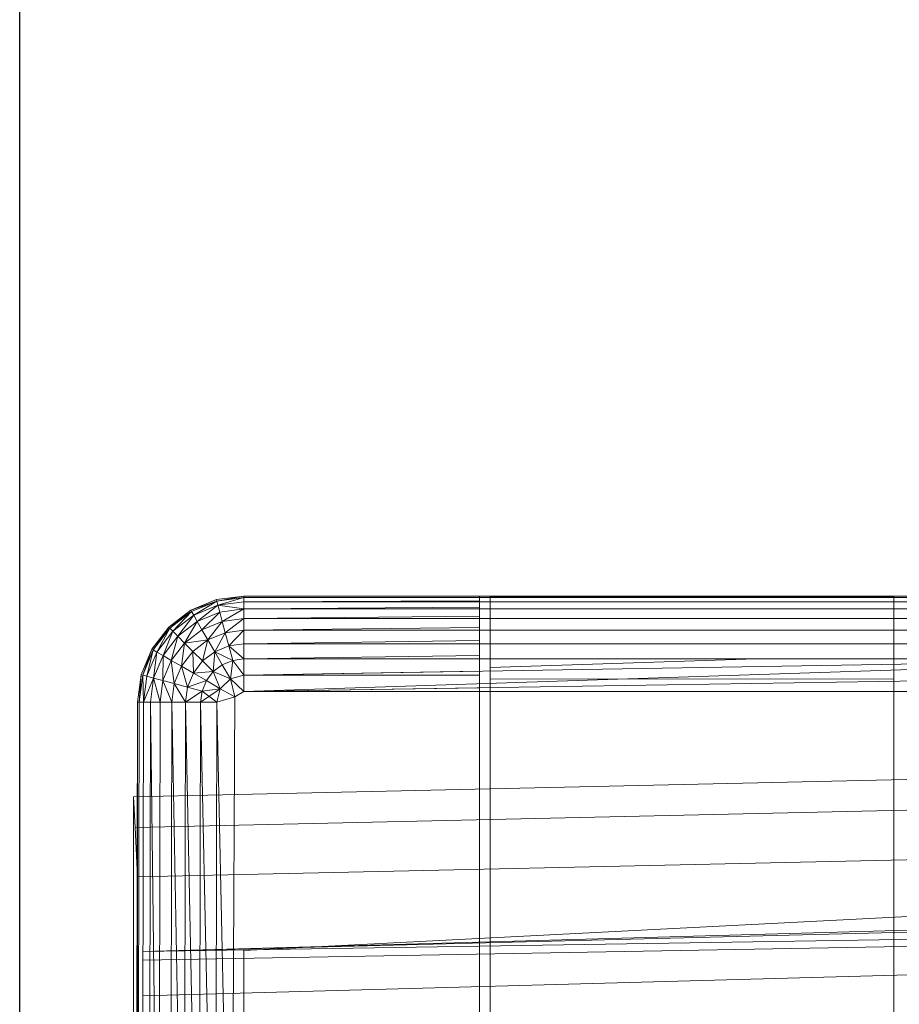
# Model space of a CAD drawing. Header units: metres. Extents: x 397.7 to 427.5, y 12.7 to 28.4.
# Tile 93 of 139: x 407.537 to 407.658, y 27.378 to 27.514. Entities that reach past the tile are written whole.
import ezdxf

# ---------------------------------------------------------------- set-up
doc = ezdxf.new("R2010")
doc.units = ezdxf.units.M
for name, color, linetype, lineweight in [('A-DETL-____-MBND', 7, 'Continuous', 18), ('A-WALL-____-MCUT', 7, 'Continuous', 25), ('A-WALL-____-OTLN', 7, 'Continuous', 25)]:
    doc.layers.add(name, color=color, linetype=linetype, lineweight=lineweight)

# ---------------------------------------------------------------- blocks, each defined once
blk = doc.blocks.new('Family - Evans P2-152743-05_CLI_AIGUA_P2')
at = {"layer": 'A-WALL-____-MCUT', "color": 253, "true_color": 0xaaaaaa}
blk.add_line((1.72, 0.09), (0, 0.09), dxfattribs=at)
at = {"layer": 'A-WALL-____-OTLN', "color": 253, "true_color": 0xaaaaaa}
blk.add_line((1.72, 0.09), (0, 0.09), dxfattribs=at)
blk = doc.blocks.new('Family - Inodor P2-153136-05_CLI_AIGUA_P2')
at = {"layer": 'A-DETL-____-MBND', "color": 253, "true_color": 0xaaaaaa}
for p, q in [((0.00789, 0.40094), (0.01142, 0.40241)), ((0.00789, 0.40094), (0.01142, 0.40241)), ((0.00789, 0.40094), (0.01142, 0.40241)), ((0.00789, 0.40094), (0.01142, 0.40241)), ((0.01147, 0.40221), (0.00789, 0.40094)), ((0.00789, 0.40094), (0.01147, 0.40221)), ((0.01147, 0.40221), (0.00799, 0.40077)), ((0.00799, 0.40077), (0.01147, 0.40221)), ((0.00799, 0.40077), (0.01147, 0.40221)), ((0.00829, 0.40025), (0.01147, 0.40221)), ((0.00829, 0.40025), (0.01147, 0.40221)), ((0.01142, 0.40241), (0.01521, 0.40291)), ((0.01142, 0.40241), (0.01521, 0.40291)), ((0.01142, 0.40241), (0.01521, 0.40291)), ((0.01142, 0.40241), (0.01521, 0.40291)), ((0.01147, 0.40221), (0.01142, 0.40241)), ((0.01147, 0.40221), (0.01142, 0.40241)), ((0.01147, 0.40221), (0.01142, 0.40241)), ((0.01147, 0.40221), (0.01521, 0.40291)), ((0.01147, 0.40221), (0.01521, 0.40291)), ((0.01521, 0.40271), (0.01147, 0.40221)), ((0.01521, 0.40271), (0.01147, 0.40221)), ((0.01147, 0.40221), (0.01521, 0.40271)), ((0.01163, 0.40164), (0.01147, 0.40221)), ((0.01163, 0.40164), (0.01147, 0.40221)), ((0.01163, 0.40164), (0.01147, 0.40221)), ((0.01163, 0.40164), (0.01521, 0.40271)), ((0.01163, 0.40164), (0.01521, 0.40271)), ((0.01521, 0.40211), (0.01163, 0.40164)), ((0.01521, 0.40211), (0.01163, 0.40164)), ((0.01163, 0.40164), (0.01521, 0.40211)), ((0.01521, 0.40291), (0.15024, 0.40291)), ((0.01521, 0.40291), (0.15024, 0.40291)), ((0.01521, 0.40271), (0.01521, 0.40291)), ((0.01521, 0.40291), (0.15024, 0.40291)), ((0.15024, 0.40291), (0.01521, 0.40291)), ((0.01521, 0.40291), (0.01521, 0.40271)), ((0.01521, 0.40271), (0.01521, 0.40291)), ((0.01521, 0.40271), (0.04768, 0.40275)), ((0.01521, 0.40271), (0.04768, 0.40275)), ((0.15024, 0.40271), (0.01521, 0.40271)), ((0.01521, 0.40211), (0.01521, 0.40271)), ((0.04768, 0.40271), (0.01521, 0.40271)), ((0.01521, 0.40211), (0.01521, 0.40271)), ((0.01521, 0.40271), (0.04768, 0.40271)), ((0.01521, 0.40211), (0.01521, 0.40271)), ((0.01521, 0.40211), (0.04768, 0.40225)), ((0.01521, 0.40211), (0.04768, 0.40225)), ((0.15024, 0.40211), (0.01521, 0.40211)), ((0.01521, 0.40114), (0.01521, 0.40211)), ((0.04768, 0.40211), (0.01521, 0.40211)), ((0.01521, 0.40114), (0.01521, 0.40211)), ((0.01521, 0.40211), (0.04768, 0.40211)), ((0.01521, 0.40114), (0.01521, 0.40211)), ((0.10628, 0.4029), (0.04768, 0.4029)), ((0.04768, 0.4029), (0.04768, 0.40275)), ((0.04768, 0.40271), (0.04768, 0.40275)), ((0.04768, 0.40225), (0.04768, 0.40271)), ((0.04768, 0.40211), (0.04768, 0.40225)), ((0.04768, 0.40137), (0.04768, 0.40211)), ((0.04914, 0.40281), (0.04914, 0.33079)), ((0.04914, 0.40271), (0.04914, 0.40281)), ((0.04914, 0.40281), (0.10482, 0.40281)), ((0.04914, 0.40211), (0.04914, 0.40271)), ((0.10482, 0.40271), (0.04914, 0.40271)), ((0.04914, 0.40114), (0.04914, 0.40211)), ((0.10482, 0.40211), (0.04914, 0.40211)), ((0.10482, 0.33079), (0.10482, 0.40281)), ((0.10482, 0.40281), (0.10482, 0.40271)), ((0.10482, 0.40271), (0.10482, 0.40211)), ((0.10482, 0.40211), (0.10482, 0.40114)), ((0.00485, 0.39862), (0.00789, 0.40094)), ((0.00485, 0.39862), (0.00789, 0.40094)), ((0.00485, 0.39862), (0.00789, 0.40094)), ((0.00485, 0.39862), (0.00789, 0.40094)), ((0.00799, 0.40077), (0.00485, 0.39862)), ((0.00485, 0.39862), (0.00799, 0.40077)), ((0.00799, 0.40077), (0.005, 0.39847)), ((0.005, 0.39847), (0.00799, 0.40077)), ((0.005, 0.39847), (0.00799, 0.40077)), ((0.00542, 0.39805), (0.00799, 0.40077)), ((0.00542, 0.39805), (0.00799, 0.40077)), ((0.00799, 0.40077), (0.00789, 0.40094)), ((0.00799, 0.40077), (0.00789, 0.40094)), ((0.00799, 0.40077), (0.00789, 0.40094)), ((0.00829, 0.40025), (0.00799, 0.40077)), ((0.00829, 0.40025), (0.00799, 0.40077)), ((0.00829, 0.40025), (0.00799, 0.40077)), ((0.01163, 0.40164), (0.00829, 0.40025)), ((0.01163, 0.40164), (0.00829, 0.40025)), ((0.00829, 0.40025), (0.01163, 0.40164)), ((0.00877, 0.39941), (0.01163, 0.40164)), ((0.00877, 0.39941), (0.01163, 0.40164)), ((0.01188, 0.4007), (0.00877, 0.39941)), ((0.01188, 0.4007), (0.00877, 0.39941)), ((0.00877, 0.39941), (0.01188, 0.4007)), ((0.00943, 0.39827), (0.01188, 0.4007)), ((0.00943, 0.39827), (0.01188, 0.4007)), ((0.01188, 0.4007), (0.01163, 0.40164)), ((0.01521, 0.40114), (0.01163, 0.40164)), ((0.01521, 0.40114), (0.01163, 0.40164)), ((0.01188, 0.4007), (0.01163, 0.40164)), ((0.01188, 0.4007), (0.01163, 0.40164)), ((0.01521, 0.40114), (0.01188, 0.4007)), ((0.01521, 0.40114), (0.01188, 0.4007)), ((0.01188, 0.4007), (0.01521, 0.40114)), ((0.01222, 0.39942), (0.01188, 0.4007)), ((0.01222, 0.39942), (0.01188, 0.4007)), ((0.01222, 0.39942), (0.01188, 0.4007)), ((0.01222, 0.39942), (0.01521, 0.40114)), ((0.01222, 0.39942), (0.01521, 0.40114)), ((0.01521, 0.40114), (0.04768, 0.40137)), ((0.01521, 0.40114), (0.04768, 0.40137)), ((0.15024, 0.40114), (0.01521, 0.40114)), ((0.01521, 0.39982), (0.01521, 0.40114)), ((0.04768, 0.40114), (0.01521, 0.40114)), ((0.01521, 0.39982), (0.01521, 0.40114)), ((0.01521, 0.40114), (0.04768, 0.40114)), ((0.01521, 0.39982), (0.01521, 0.40114)), ((0.04768, 0.40114), (0.04768, 0.40137)), ((0.04768, 0.40013), (0.04768, 0.40114)), ((0.04914, 0.39982), (0.04914, 0.40114)), ((0.10482, 0.40114), (0.04914, 0.40114)), ((0.10482, 0.40114), (0.10482, 0.39982)), ((0.00829, 0.40025), (0.00542, 0.39805)), ((0.00829, 0.40025), (0.00542, 0.39805)), ((0.00542, 0.39805), (0.00829, 0.40025)), ((0.00611, 0.39736), (0.00829, 0.40025)), ((0.00611, 0.39736), (0.00829, 0.40025)), ((0.00877, 0.39941), (0.00611, 0.39736)), ((0.00877, 0.39941), (0.00611, 0.39736)), ((0.00611, 0.39736), (0.00877, 0.39941)), ((0.00704, 0.39643), (0.00877, 0.39941)), ((0.00704, 0.39643), (0.00877, 0.39941)), ((0.00877, 0.39941), (0.00829, 0.40025)), ((0.00877, 0.39941), (0.00829, 0.40025)), ((0.00877, 0.39941), (0.00829, 0.40025)), ((0.00943, 0.39827), (0.00877, 0.39941)), ((0.00943, 0.39827), (0.00877, 0.39941)), ((0.00943, 0.39827), (0.00877, 0.39941)), ((0.01222, 0.39942), (0.00943, 0.39827)), ((0.01222, 0.39942), (0.00943, 0.39827)), ((0.00943, 0.39827), (0.01222, 0.39942)), ((0.01025, 0.39686), (0.01222, 0.39942)), ((0.01025, 0.39686), (0.01222, 0.39942)), ((0.01521, 0.39982), (0.01222, 0.39942)), ((0.01521, 0.39982), (0.01222, 0.39942)), ((0.01222, 0.39942), (0.01521, 0.39982)), ((0.01264, 0.39785), (0.01222, 0.39942)), ((0.01264, 0.39785), (0.01222, 0.39942)), ((0.01264, 0.39785), (0.01222, 0.39942)), ((0.01264, 0.39785), (0.01521, 0.39982)), ((0.01264, 0.39785), (0.01521, 0.39982)), ((0.01521, 0.39982), (0.04768, 0.40013)), ((0.01521, 0.39982), (0.04768, 0.40013)), ((0.15024, 0.39982), (0.01521, 0.39982)), ((0.01521, 0.39819), (0.01521, 0.39982)), ((0.04768, 0.39982), (0.01521, 0.39982)), ((0.01521, 0.39819), (0.01521, 0.39982)), ((0.01521, 0.39982), (0.04768, 0.39982)), ((0.01521, 0.39819), (0.01521, 0.39982)), ((0.04768, 0.39982), (0.04768, 0.40013)), ((0.04768, 0.39858), (0.04768, 0.39982)), ((0.04914, 0.39819), (0.04914, 0.39982)), ((0.10482, 0.39982), (0.04914, 0.39982)), ((0.10482, 0.39982), (0.10482, 0.39819)), ((0.00253, 0.39558), (0.00485, 0.39862)), ((0.00253, 0.39558), (0.00485, 0.39862)), ((0.00253, 0.39558), (0.00485, 0.39862)), ((0.00253, 0.39558), (0.00485, 0.39862)), ((0.0027, 0.39548), (0.00485, 0.39862)), ((0.0027, 0.39548), (0.00485, 0.39862)), ((0.005, 0.39847), (0.0027, 0.39548)), ((0.005, 0.39847), (0.0027, 0.39548)), ((0.0027, 0.39548), (0.005, 0.39847)), ((0.00322, 0.39518), (0.005, 0.39847)), ((0.00322, 0.39518), (0.005, 0.39847)), ((0.00542, 0.39805), (0.00322, 0.39518)), ((0.00542, 0.39805), (0.00322, 0.39518)), ((0.00322, 0.39518), (0.00542, 0.39805)), ((0.00406, 0.3947), (0.00542, 0.39805)), ((0.00406, 0.3947), (0.00542, 0.39805)), ((0.005, 0.39847), (0.00485, 0.39862)), ((0.005, 0.39847), (0.00485, 0.39862)), ((0.005, 0.39847), (0.00485, 0.39862)), ((0.00542, 0.39805), (0.005, 0.39847)), ((0.00542, 0.39805), (0.005, 0.39847)), ((0.00542, 0.39805), (0.005, 0.39847)), ((0.00611, 0.39736), (0.00542, 0.39805)), ((0.00611, 0.39736), (0.00542, 0.39805)), ((0.00611, 0.39736), (0.00542, 0.39805)), ((0.00943, 0.39827), (0.00704, 0.39643)), ((0.00943, 0.39827), (0.00704, 0.39643)), ((0.00704, 0.39643), (0.00943, 0.39827)), ((0.01025, 0.39686), (0.00943, 0.39827)), ((0.01025, 0.39686), (0.00943, 0.39827)), ((0.01025, 0.39686), (0.00943, 0.39827)), ((0.01521, 0.39819), (0.01264, 0.39785)), ((0.01521, 0.39819), (0.01264, 0.39785)), ((0.01264, 0.39785), (0.01521, 0.39819)), ((0.01313, 0.39603), (0.01521, 0.39819)), ((0.01313, 0.39603), (0.01521, 0.39819)), ((0.01521, 0.39819), (0.04768, 0.39858)), ((0.01521, 0.39819), (0.04768, 0.39858)), ((0.15024, 0.39819), (0.01521, 0.39819)), ((0.01521, 0.39631), (0.01521, 0.39819)), ((0.04768, 0.39819), (0.01521, 0.39819)), ((0.01521, 0.39631), (0.01521, 0.39819)), ((0.01521, 0.39819), (0.04768, 0.39819)), ((0.01521, 0.39631), (0.01521, 0.39819)), ((0.04768, 0.39819), (0.04768, 0.39858)), ((0.04768, 0.39676), (0.04768, 0.39819)), ((0.04914, 0.39631), (0.04914, 0.39819)), ((0.10482, 0.39819), (0.04914, 0.39819)), ((0.10482, 0.39819), (0.10482, 0.39631)), ((0.00611, 0.39736), (0.00406, 0.3947)), ((0.00611, 0.39736), (0.00406, 0.3947)), ((0.00406, 0.3947), (0.00611, 0.39736)), ((0.0052, 0.39404), (0.00611, 0.39736)), ((0.0052, 0.39404), (0.00611, 0.39736)), ((0.00704, 0.39643), (0.00611, 0.39736)), ((0.00704, 0.39643), (0.00611, 0.39736)), ((0.00704, 0.39643), (0.00611, 0.39736)), ((0.01025, 0.39686), (0.00704, 0.39643)), ((0.00704, 0.39643), (0.01025, 0.39686)), ((0.01025, 0.39686), (0.00819, 0.39528)), ((0.00819, 0.39528), (0.01025, 0.39686)), ((0.00819, 0.39528), (0.01025, 0.39686)), ((0.00952, 0.39395), (0.01025, 0.39686)), ((0.00952, 0.39395), (0.01025, 0.39686)), ((0.01264, 0.39785), (0.01025, 0.39686)), ((0.01264, 0.39785), (0.01025, 0.39686)), ((0.01025, 0.39686), (0.01264, 0.39785)), ((0.01119, 0.39523), (0.01025, 0.39686)), ((0.01119, 0.39523), (0.01025, 0.39686)), ((0.01119, 0.39523), (0.01025, 0.39686)), ((0.01119, 0.39523), (0.01264, 0.39785)), ((0.01119, 0.39523), (0.01264, 0.39785)), ((0.01313, 0.39603), (0.01264, 0.39785)), ((0.01313, 0.39603), (0.01264, 0.39785)), ((0.01313, 0.39603), (0.01264, 0.39785)), ((0.01521, 0.39631), (0.04768, 0.39676)), ((0.01521, 0.39631), (0.04768, 0.39676)), ((0.04768, 0.39631), (0.04768, 0.39676)), ((0.00106, 0.39205), (0.00253, 0.39558)), ((0.00106, 0.39205), (0.00253, 0.39558)), ((0.00106, 0.39205), (0.00253, 0.39558)), ((0.00106, 0.39205), (0.00253, 0.39558)), ((0.00126, 0.392), (0.00253, 0.39558)), ((0.00126, 0.392), (0.00253, 0.39558)), ((0.0027, 0.39548), (0.00126, 0.392)), ((0.0027, 0.39548), (0.00126, 0.392)), ((0.00126, 0.392), (0.0027, 0.39548)), ((0.00183, 0.39184), (0.0027, 0.39548)), ((0.00183, 0.39184), (0.0027, 0.39548)), ((0.00322, 0.39518), (0.00183, 0.39184)), ((0.00322, 0.39518), (0.00183, 0.39184)), ((0.00183, 0.39184), (0.00322, 0.39518)), ((0.0027, 0.39548), (0.00253, 0.39558)), ((0.0027, 0.39548), (0.00253, 0.39558)), ((0.0027, 0.39548), (0.00253, 0.39558)), ((0.00322, 0.39518), (0.0027, 0.39548)), ((0.00322, 0.39518), (0.0027, 0.39548)), ((0.00322, 0.39518), (0.0027, 0.39548)), ((0.00277, 0.39159), (0.00322, 0.39518)), ((0.00277, 0.39159), (0.00322, 0.39518)), ((0.00406, 0.3947), (0.00322, 0.39518)), ((0.00406, 0.3947), (0.00322, 0.39518)), ((0.00406, 0.3947), (0.00322, 0.39518)), ((0.00704, 0.39643), (0.0052, 0.39404)), ((0.00704, 0.39643), (0.0052, 0.39404)), ((0.0052, 0.39404), (0.00704, 0.39643)), ((0.00661, 0.39322), (0.00704, 0.39643)), ((0.00661, 0.39322), (0.00704, 0.39643)), ((0.00819, 0.39528), (0.00661, 0.39322)), ((0.00819, 0.39528), (0.00661, 0.39322)), ((0.00661, 0.39322), (0.00819, 0.39528)), ((0.00819, 0.39528), (0.00704, 0.39643)), ((0.00819, 0.39528), (0.00704, 0.39643)), ((0.00819, 0.39528), (0.00704, 0.39643)), ((0.00952, 0.39395), (0.00819, 0.39528)), ((0.00952, 0.39395), (0.00819, 0.39528)), ((0.00952, 0.39395), (0.00819, 0.39528)), ((0.00824, 0.39228), (0.00819, 0.39528)), ((0.00824, 0.39228), (0.00819, 0.39528)), ((0.01119, 0.39523), (0.00952, 0.39395)), ((0.01119, 0.39523), (0.00952, 0.39395)), ((0.00952, 0.39395), (0.01119, 0.39523)), ((0.01099, 0.39248), (0.01119, 0.39523)), ((0.01099, 0.39248), (0.01119, 0.39523)), ((0.01313, 0.39603), (0.01119, 0.39523)), ((0.01313, 0.39603), (0.01119, 0.39523)), ((0.01119, 0.39523), (0.01313, 0.39603)), ((0.01223, 0.39343), (0.01119, 0.39523)), ((0.01367, 0.39402), (0.01119, 0.39523)), ((0.01367, 0.39402), (0.01119, 0.39523)), ((0.01223, 0.39343), (0.01119, 0.39523)), ((0.01223, 0.39343), (0.01119, 0.39523)), ((0.01521, 0.39631), (0.01313, 0.39603)), ((0.01521, 0.39631), (0.01313, 0.39603)), ((0.01313, 0.39603), (0.01521, 0.39631)), ((0.01313, 0.39603), (0.01367, 0.39402)), ((0.01521, 0.39423), (0.01313, 0.39603)), ((0.01367, 0.39402), (0.01313, 0.39603)), ((0.01521, 0.39423), (0.01313, 0.39603)), ((0.01367, 0.39402), (0.01313, 0.39603)), ((0.15024, 0.39631), (0.01521, 0.39631)), ((0.01521, 0.39423), (0.01521, 0.39631)), ((0.04768, 0.39631), (0.01521, 0.39631)), ((0.01521, 0.39423), (0.01521, 0.39631)), ((0.01521, 0.39631), (0.04768, 0.39631)), ((0.01521, 0.39423), (0.01521, 0.39631)), ((0.04768, 0.39473), (0.04768, 0.39631)), ((0.04914, 0.39423), (0.04914, 0.39631)), ((0.10482, 0.39631), (0.04914, 0.39631)), ((0.10482, 0.39631), (0.10482, 0.39424)), ((0.00406, 0.3947), (0.00277, 0.39159)), ((0.00406, 0.3947), (0.00277, 0.39159)), ((0.00277, 0.39159), (0.00406, 0.3947)), ((0.00405, 0.39125), (0.00406, 0.3947)), ((0.00405, 0.39125), (0.00406, 0.3947)), ((0.0052, 0.39404), (0.00405, 0.39125)), ((0.0052, 0.39404), (0.00405, 0.39125)), ((0.00405, 0.39125), (0.0052, 0.39404)), ((0.0052, 0.39404), (0.00406, 0.3947)), ((0.0052, 0.39404), (0.00406, 0.3947)), ((0.0052, 0.39404), (0.00406, 0.3947)), ((0.00661, 0.39322), (0.0052, 0.39404)), ((0.00661, 0.39322), (0.0052, 0.39404)), ((0.00661, 0.39322), (0.0052, 0.39404)), ((0.00562, 0.39083), (0.0052, 0.39404)), ((0.00562, 0.39083), (0.0052, 0.39404)), ((0.00952, 0.39395), (0.00824, 0.39228)), ((0.00952, 0.39395), (0.00824, 0.39228)), ((0.00824, 0.39228), (0.00952, 0.39395)), ((0.01099, 0.39248), (0.00952, 0.39395)), ((0.01099, 0.39248), (0.00952, 0.39395)), ((0.01099, 0.39248), (0.00952, 0.39395)), ((0.01367, 0.39402), (0.01223, 0.39343)), ((0.01367, 0.39402), (0.01223, 0.39343)), ((0.01223, 0.39343), (0.01367, 0.39402)), ((0.01367, 0.39402), (0.01334, 0.39151)), ((0.01334, 0.39151), (0.01367, 0.39402)), ((0.01334, 0.39151), (0.01367, 0.39402)), ((0.01521, 0.39423), (0.01367, 0.39402)), ((0.01521, 0.39423), (0.01367, 0.39402)), ((0.01367, 0.39402), (0.01521, 0.39423)), ((0.01521, 0.39201), (0.01367, 0.39402)), ((0.01521, 0.39201), (0.01367, 0.39402)), ((0.01521, 0.39201), (0.01367, 0.39402)), ((0.01521, 0.39423), (0.04768, 0.39473)), ((0.01521, 0.39423), (0.04768, 0.39473)), ((0.15024, 0.39423), (0.01521, 0.39423)), ((0.01521, 0.39201), (0.01521, 0.39423)), ((0.15024, 0.39423), (0.01521, 0.39201)), ((0.15024, 0.39423), (0.01521, 0.38973)), ((0.04768, 0.39423), (0.01521, 0.39423)), ((0.01521, 0.39201), (0.01521, 0.39423)), ((0.01521, 0.39423), (0.04768, 0.39423)), ((0.01521, 0.39201), (0.01521, 0.39423)), ((0.04768, 0.39423), (0.04768, 0.39473)), ((0.04768, 0.39254), (0.04768, 0.39423)), ((0.04914, 0.39307), (0.04914, 0.39423)), ((0.08581, 0.39423), (0.04914, 0.39307)), ((0.08581, 0.39423), (0.04914, 0.39423)), ((0.10482, 0.39424), (0.08581, 0.39423)), ((0.10482, 0.39424), (0.10482, 0.39149)), ((0.00661, 0.39322), (0.00562, 0.39083)), ((0.00661, 0.39322), (0.00562, 0.39083)), ((0.00562, 0.39083), (0.00661, 0.39322)), ((0.00824, 0.39228), (0.00661, 0.39322)), ((0.00824, 0.39228), (0.00661, 0.39322)), ((0.00824, 0.39228), (0.00661, 0.39322)), ((0.00744, 0.39034), (0.00661, 0.39322)), ((0.00744, 0.39034), (0.00661, 0.39322)), ((0.01099, 0.39248), (0.00824, 0.39228)), ((0.00824, 0.39228), (0.01099, 0.39248)), ((0.01099, 0.39248), (0.01004, 0.39124)), ((0.01004, 0.39124), (0.01099, 0.39248)), ((0.01004, 0.39124), (0.01099, 0.39248)), ((0.01223, 0.39343), (0.01099, 0.39248)), ((0.01223, 0.39343), (0.01099, 0.39248)), ((0.01099, 0.39248), (0.01223, 0.39343)), ((0.01334, 0.39151), (0.01099, 0.39248)), ((0.01196, 0.39013), (0.01099, 0.39248)), ((0.01334, 0.39151), (0.01099, 0.39248)), ((0.01196, 0.39013), (0.01099, 0.39248)), ((0.01334, 0.39151), (0.01099, 0.39248)), ((0.01196, 0.39013), (0.01099, 0.39248)), ((0.01334, 0.39151), (0.01223, 0.39343)), ((0.01334, 0.39151), (0.01223, 0.39343)), ((0.01334, 0.39151), (0.01223, 0.39343)), ((0.01521, 0.39201), (0.04768, 0.39254)), ((0.01521, 0.39201), (0.04768, 0.39254)), ((0.04768, 0.39198), (0.04768, 0.39254)), ((0.04914, 0.39144), (0.04914, 0.39307)), ((0.00056, 0.38826), (0.00106, 0.39205)), ((0.00056, 0.38826), (0.00106, 0.39205)), ((0.00056, 0.38826), (0.00106, 0.39205)), ((0.00056, 0.38826), (0.00106, 0.39205)), ((0.00076, 0.38826), (0.00106, 0.39205)), ((0.00076, 0.38826), (0.00106, 0.39205)), ((0.00126, 0.392), (0.00076, 0.38826)), ((0.00126, 0.392), (0.00076, 0.38826)), ((0.00076, 0.38826), (0.00126, 0.392)), ((0.00126, 0.392), (0.00106, 0.39205)), ((0.00126, 0.392), (0.00106, 0.39205)), ((0.00126, 0.392), (0.00106, 0.39205)), ((0.00183, 0.39184), (0.00126, 0.392)), ((0.00183, 0.39184), (0.00126, 0.392)), ((0.00183, 0.39184), (0.00126, 0.392)), ((0.00136, 0.38826), (0.00126, 0.392)), ((0.00136, 0.38826), (0.00126, 0.392)), ((0.00183, 0.39184), (0.00136, 0.38826)), ((0.00183, 0.39184), (0.00136, 0.38826)), ((0.00136, 0.38826), (0.00183, 0.39184)), ((0.00277, 0.39159), (0.00136, 0.38826)), ((0.00136, 0.38826), (0.00277, 0.39159)), ((0.00277, 0.39159), (0.00183, 0.39184)), ((0.00277, 0.39159), (0.00183, 0.39184)), ((0.00277, 0.39159), (0.00183, 0.39184)), ((0.00277, 0.39159), (0.00233, 0.38826)), ((0.00233, 0.38826), (0.00277, 0.39159)), ((0.00233, 0.38826), (0.00277, 0.39159)), ((0.00405, 0.39125), (0.00277, 0.39159)), ((0.00405, 0.39125), (0.00277, 0.39159)), ((0.00405, 0.39125), (0.00277, 0.39159)), ((0.00365, 0.38826), (0.00277, 0.39159)), ((0.00365, 0.38826), (0.00277, 0.39159)), ((0.00405, 0.39125), (0.00365, 0.38826)), ((0.00405, 0.39125), (0.00365, 0.38826)), ((0.00365, 0.38826), (0.00405, 0.39125)), ((0.00562, 0.39083), (0.00405, 0.39125)), ((0.00562, 0.39083), (0.00405, 0.39125)), ((0.00562, 0.39083), (0.00405, 0.39125)), ((0.00528, 0.38826), (0.00405, 0.39125)), ((0.00528, 0.38826), (0.00405, 0.39125)), ((0.00824, 0.39228), (0.00744, 0.39034)), ((0.00824, 0.39228), (0.00744, 0.39034)), ((0.00744, 0.39034), (0.00824, 0.39228)), ((0.01004, 0.39124), (0.00744, 0.39034)), ((0.00744, 0.39034), (0.01004, 0.39124)), ((0.01004, 0.39124), (0.00824, 0.39228)), ((0.01004, 0.39124), (0.00824, 0.39228)), ((0.01004, 0.39124), (0.00824, 0.39228)), ((0.01004, 0.39124), (0.00945, 0.3898)), ((0.00945, 0.3898), (0.01004, 0.39124)), ((0.00945, 0.3898), (0.01004, 0.39124)), ((0.01196, 0.39013), (0.01004, 0.39124)), ((0.01196, 0.39013), (0.01004, 0.39124)), ((0.01196, 0.39013), (0.01004, 0.39124)), ((0.01334, 0.39151), (0.01196, 0.39013)), ((0.01334, 0.39151), (0.01196, 0.39013)), ((0.01196, 0.39013), (0.01334, 0.39151)), ((0.01521, 0.39201), (0.01334, 0.39151)), ((0.01521, 0.39201), (0.01334, 0.39151)), ((0.01334, 0.39151), (0.01521, 0.39201)), ((0.01521, 0.38973), (0.01334, 0.39151)), ((0.01334, 0.39151), (0.01394, 0.38899)), ((0.01521, 0.38973), (0.01334, 0.39151)), ((0.01394, 0.38899), (0.01334, 0.39151)), ((0.01521, 0.38973), (0.01334, 0.39151)), ((0.01394, 0.38899), (0.01334, 0.39151)), ((0.01521, 0.38973), (0.01521, 0.39201)), ((0.04768, 0.39198), (0.01521, 0.39201)), ((0.01521, 0.38973), (0.01521, 0.39201)), ((0.01521, 0.39201), (0.04768, 0.39198)), ((0.01521, 0.38973), (0.01521, 0.39201)), ((0.15121, 0.39188), (0.01521, 0.38973)), ((0.04768, 0.39024), (0.04768, 0.39198)), ((0.10482, 0.39149), (0.04914, 0.39144)), ((0.04914, 0.33079), (0.04914, 0.39144)), ((0.10482, 0.39149), (0.10482, 0.33079)), ((0.00562, 0.39083), (0.00528, 0.38826)), ((0.00562, 0.39083), (0.00528, 0.38826)), ((0.00528, 0.38826), (0.00562, 0.39083)), ((0.00744, 0.39034), (0.00562, 0.39083)), ((0.00744, 0.39034), (0.00562, 0.39083)), ((0.00744, 0.39034), (0.00562, 0.39083)), ((0.00716, 0.38826), (0.00562, 0.39083)), ((0.00716, 0.38826), (0.00562, 0.39083)), ((0.00744, 0.39034), (0.00716, 0.38826)), ((0.00744, 0.39034), (0.00716, 0.38826)), ((0.00716, 0.38826), (0.00744, 0.39034)), ((0.00945, 0.3898), (0.00716, 0.38826)), ((0.00716, 0.38826), (0.00945, 0.3898)), ((0.00945, 0.3898), (0.00744, 0.39034)), ((0.00945, 0.3898), (0.00744, 0.39034)), ((0.00945, 0.3898), (0.00744, 0.39034)), ((0.01196, 0.39013), (0.00924, 0.38826)), ((0.00945, 0.3898), (0.00924, 0.38826)), ((0.00924, 0.38826), (0.00945, 0.3898)), ((0.00924, 0.38826), (0.00945, 0.3898)), ((0.01196, 0.39013), (0.00945, 0.3898)), ((0.01196, 0.39013), (0.00945, 0.3898)), ((0.01196, 0.39013), (0.00945, 0.3898)), ((0.01146, 0.38826), (0.00945, 0.3898)), ((0.01196, 0.39013), (0.01146, 0.38826)), ((0.01394, 0.38899), (0.01196, 0.39013)), ((0.01394, 0.38899), (0.01196, 0.39013)), ((0.01521, 0.38973), (0.04768, 0.39024)), ((0.01521, 0.38973), (0.04768, 0.39024)), ((0.04768, 0.38973), (0.04768, 0.39024)), ((0.01394, 0.38899), (0.01146, 0.38826)), ((0.01394, 0.38899), (0.01146, 0.38826)), ((0.01354, 0.29485), (0.01394, 0.38899)), ((0.01394, 0.38899), (0.01354, 0.29485)), ((0.01394, 0.38899), (0.01354, 0.29485)), ((0.01521, 0.38973), (0.01394, 0.38899)), ((0.01521, 0.38973), (0.01394, 0.38899)), ((0.01394, 0.38899), (0.01521, 0.38973)), ((0.15024, 0.38973), (0.01521, 0.38973)), ((0.04768, 0.38973), (0.01521, 0.38973)), ((0.01521, 0.38973), (0.04768, 0.38973)), ((0.04768, 0.38917), (0.04768, 0.38973)), ((0.04768, 0.38917), (0.04768, 0.33073)), ((0.00036, 0.29485), (0.00056, 0.38826)), ((0.00036, 0.29485), (0.00056, 0.38826)), ((0.00056, 0.01465), (0.00056, 0.38826)), ((0.00056, 0.01465), (0.00056, 0.38826)), ((0.00076, 0.38826), (0.00056, 0.38826)), ((0.00076, 0.38826), (0.00056, 0.29485)), ((0.00076, 0.38826), (0.00056, 0.38826)), ((0.00076, 0.38826), (0.00056, 0.29485)), ((0.00076, 0.38826), (0.00056, 0.38826)), ((0.00056, 0.29485), (0.00056, 0.38826)), ((0.00056, 0.29485), (0.00056, 0.38826)), ((0.00076, 0.38826), (0.00056, 0.29485)), ((0.00136, 0.38826), (0.00076, 0.38826)), ((0.00136, 0.38826), (0.00076, 0.38826)), ((0.00136, 0.38826), (0.00076, 0.38826)), ((0.00136, 0.38826), (0.00116, 0.29485)), ((0.00136, 0.38826), (0.00116, 0.29485)), ((0.00136, 0.38826), (0.00116, 0.29485)), ((0.00233, 0.38826), (0.00136, 0.38826)), ((0.00233, 0.38826), (0.00136, 0.38826)), ((0.00233, 0.38826), (0.00136, 0.38826)), ((0.00233, 0.38826), (0.00213, 0.29485)), ((0.00233, 0.38826), (0.00213, 0.29485)), ((0.00213, 0.29485), (0.00233, 0.38826)), ((0.00365, 0.38826), (0.00233, 0.38826)), ((0.00365, 0.38826), (0.00233, 0.38826)), ((0.00365, 0.38826), (0.00233, 0.38826)), ((0.00345, 0.29485), (0.00233, 0.38826)), ((0.00345, 0.29485), (0.00233, 0.38826)), ((0.00365, 0.38826), (0.00345, 0.29485)), ((0.00365, 0.38826), (0.00345, 0.29485)), ((0.00365, 0.38826), (0.00345, 0.29485)), ((0.00528, 0.38826), (0.00365, 0.38826)), ((0.00528, 0.38826), (0.00365, 0.38826)), ((0.00528, 0.38826), (0.00365, 0.38826)), ((0.00528, 0.38826), (0.00508, 0.29485)), ((0.00528, 0.38826), (0.00508, 0.29485)), ((0.00508, 0.29485), (0.00528, 0.38826)), ((0.00716, 0.38826), (0.00528, 0.38826)), ((0.00716, 0.38826), (0.00528, 0.38826)), ((0.00716, 0.38826), (0.00528, 0.38826)), ((0.00696, 0.29485), (0.00528, 0.38826)), ((0.00696, 0.29485), (0.00528, 0.38826)), ((0.00716, 0.38826), (0.00696, 0.29485)), ((0.00716, 0.38826), (0.00696, 0.29485)), ((0.00696, 0.29485), (0.00716, 0.38826)), ((0.00924, 0.38826), (0.00716, 0.38826)), ((0.00924, 0.38826), (0.00716, 0.38826)), ((0.00924, 0.38826), (0.00716, 0.38826)), ((0.00904, 0.29485), (0.00716, 0.38826)), ((0.00904, 0.29485), (0.00716, 0.38826)), ((0.00924, 0.38826), (0.00904, 0.29485)), ((0.00924, 0.38826), (0.00904, 0.29485)), ((0.00904, 0.29485), (0.00924, 0.38826)), ((0.01146, 0.38826), (0.00924, 0.38826)), ((0.01146, 0.38826), (0.00924, 0.38826)), ((0.01126, 0.29485), (0.00924, 0.38826)), ((0.01126, 0.29485), (0.00924, 0.38826)), ((0.01146, 0.38826), (0.01126, 0.29485)), ((0.01146, 0.38826), (0.01126, 0.29485)), ((0.01126, 0.29485), (0.01146, 0.38826)), ((0.01354, 0.29485), (0.01146, 0.38826)), ((0.01354, 0.29485), (0.01146, 0.38826)), ((0.01354, 0.29485), (0.01146, 0.38826)), ((0.31954, 0.38234), (0, 0.37522)), ((0.31954, 0.38234), (0, 0.37522)), ((0.31971, 0.37812), (0.00022, 0.371)), ((0.31971, 0.37812), (0.00022, 0.371)), ((0, 0.37522), (0, 0.371)), ((0, 0.371), (0, 0.37522)), ((0, 0.37522), (0.00022, 0.371)), ((0.00022, 0.371), (0, 0.37522)), ((0, 0.371), (0, 0.36417)), ((0, 0.36417), (0, 0.371)), ((0.00022, 0.371), (0.00056, 0.36417)), ((0.00056, 0.36417), (0.00022, 0.371)), ((0.31998, 0.37128), (0.00056, 0.36417)), ((0.31998, 0.37128), (0.00056, 0.36417)), ((0.00127, 0.35389), (0.51095, 0.36797)), ((0.51095, 0.36678), (0.00127, 0.35389)), ((0, 0.36417), (0, 0.03582)), ((0, 0.03582), (0, 0.36417)), ((0.00056, 0.36417), (0.00056, 0.03582)), ((0.00056, 0.03582), (0.00056, 0.36417)), ((0.51095, 0.36184), (0.00127, 0.35389)), ((0.51095, 0.36184), (0.00127, 0.35271)), ((0.51095, 0.36184), (0.00127, 0.34776)), ((0.01521, 0.35403), (0.17966, 0.3624)), ((0.15161, 0.36098), (0.01521, 0.35403)), ((0.00127, 0.35271), (0.00127, 0.35389)), ((0.01521, 0.35403), (0.01521, 0.05064)), ((0.01521, 0.35403), (0.01521, 0.05064)), ((0.00127, 0.34776), (0.00127, 0.35271)), ((0.00127, 0.32087), (0.00127, 0.34776))]:
    blk.add_line(p, q, dxfattribs=at)
blk = doc.blocks.new('LONDR55-XX_ZZ-ARQ-CAA-M3D-Londres55_ifc-1-05_CLI_AIGUA_P2')
at = {"layer": 'A-DETL-____-MBND', "color": 253, "lineweight": 18, "true_color": 0xaaaaaa}
blk.add_blockref('Family - Inodor P2-153136-05_CLI_AIGUA_P2', (407.55268, 27.03126), dxfattribs=at)
at = {"layer": 'A-WALL-____-OTLN', "color": 253, "lineweight": 18, "true_color": 0xaaaaaa, "rotation": 270}
blk.add_blockref('Family - Evans P2-152743-05_CLI_AIGUA_P2', (407.44698, 27.64946), dxfattribs=at)

msp = doc.modelspace()

# ---------------------------------------------------------------- block references
at = {"lineweight": 5}
msp.add_blockref('LONDR55-XX_ZZ-ARQ-CAA-M3D-Londres55_ifc-1-05_CLI_AIGUA_P2', (0, 0), dxfattribs=at)

doc.saveas('drawing.dxf')
